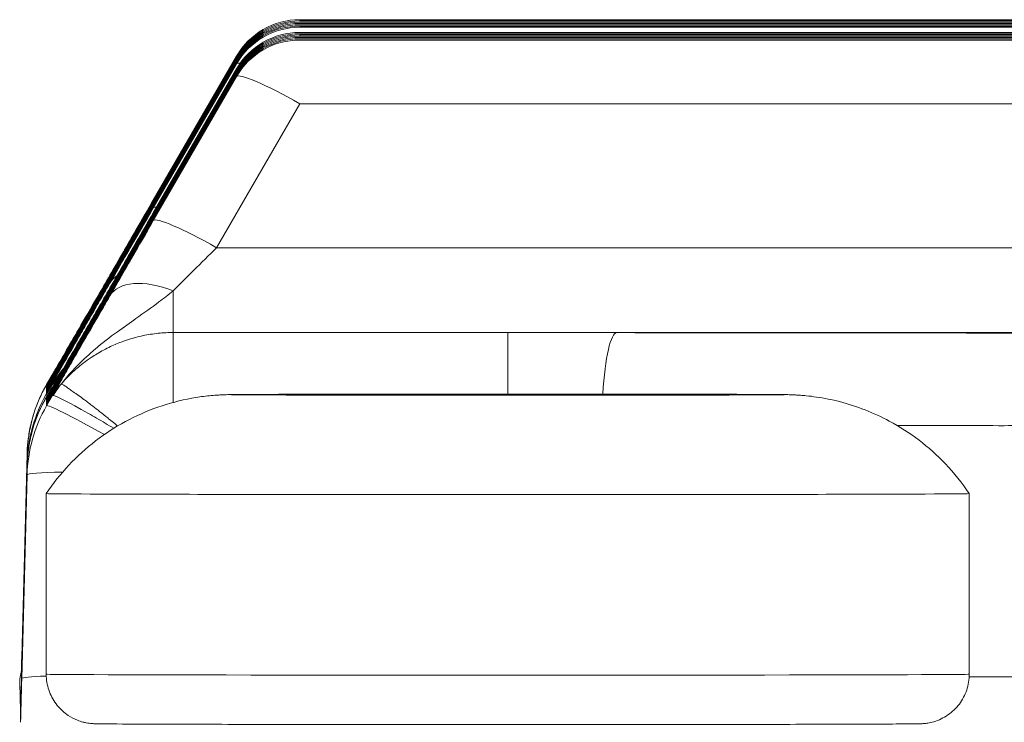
# Model space of a CAD drawing. Header units: inches. Extents: x 1 to 669, y 0 to 417.
# Tile 80 of 256: x 81.878 to 82.255, y 290.013 to 290.283. Entities that reach past the tile are written whole.
import ezdxf

# ---------------------------------------------------------------- set-up
doc = ezdxf.new("R2010")
doc.units = ezdxf.units.IN
doc.header["$LTSCALE"] = 12
doc.header["$MEASUREMENT"] = 0
doc.layers.get('0').update_dxf_attribs({"linetype": 'CONTINUOUS'})
doc.layers.add('X', color=1, linetype='CONTINUOUS')

# ---------------------------------------------------------------- blocks, each defined once
blk = doc.blocks.new('GASTRAIN')
at = {"layer": 'X', "lineweight": 0}
for p, q in [((-41.28418, 308.13956), (-41.28418, 308.13907)), ((-41.28418, 308.13956), (-37.76124, 308.13956)), ((-41.28418, 308.13907), (-37.76124, 308.13907)), ((-41.28418, 308.13858), (-37.76124, 308.13858)), ((-41.28418, 308.13809), (-37.76124, 308.13809)), ((-41.28418, 308.1376), (-37.76124, 308.1376)), ((-41.28418, 308.13711), (-37.76124, 308.13711)), ((-41.28418, 308.13663), (-37.76124, 308.13663)), ((-41.28418, 308.13467), (-37.76124, 308.13467)), ((-41.28418, 308.13418), (-37.76124, 308.13418)), ((-41.28418, 308.13369), (-41.28418, 308.13321)), ((-41.28418, 308.13369), (-37.74506, 308.13369)), ((-41.28418, 308.13321), (-37.76124, 308.13321)), ((-41.28418, 308.13272), (-37.76124, 308.13272)), ((-41.28418, 308.13223), (-37.76124, 308.13223)), ((-41.28418, 308.13174), (-37.76124, 308.13174)), ((-41.30846, 308.12554), (-41.34036, 308.07028)), ((-41.34036, 308.07031), (-41.30846, 308.12554)), ((-41.30846, 308.12505), (-41.34036, 308.06979)), ((-41.34036, 308.06982), (-41.30846, 308.12505)), ((-41.30846, 308.12457), (-41.34036, 308.0693)), ((-41.34036, 308.06933), (-41.30846, 308.12457)), ((-41.30846, 308.12408), (-41.34036, 308.06881)), ((-41.34036, 308.06884), (-41.30846, 308.12408)), ((-41.30846, 308.12359), (-41.34036, 308.06832)), ((-41.34036, 308.06835), (-41.30846, 308.12359)), ((-41.30846, 308.1231), (-41.34036, 308.06784)), ((-41.34036, 308.06787), (-41.30846, 308.1231)), ((-41.34035, 308.07031), (-41.30846, 308.12555)), ((-41.34035, 308.06982), (-41.30846, 308.12506)), ((-41.34035, 308.06933), (-41.30846, 308.12457)), ((-41.34035, 308.06885), (-41.30846, 308.12408)), ((-41.34035, 308.06836), (-41.30846, 308.12359)), ((-41.34035, 308.06787), (-41.30846, 308.1231)), ((-41.30846, 308.12261), (-41.34036, 308.06735)), ((-41.34036, 308.06738), (-41.30846, 308.12261)), ((-41.30846, 308.12066), (-41.34036, 308.06539)), ((-41.34036, 308.06542), (-41.30846, 308.12066)), ((-41.30846, 308.12017), (-41.34036, 308.0649)), ((-41.34036, 308.06493), (-41.30846, 308.12017)), ((-41.30846, 308.11968), (-41.34036, 308.06442)), ((-41.34036, 308.06445), (-41.30846, 308.11968)), ((-41.34035, 308.06738), (-41.30846, 308.12261)), ((-41.34035, 308.06543), (-41.30846, 308.12066)), ((-41.34035, 308.06494), (-41.30846, 308.12017)), ((-41.34035, 308.06445), (-41.30846, 308.11968)), ((-41.30846, 308.11919), (-41.34036, 308.06393)), ((-41.34036, 308.06396), (-41.30846, 308.11919)), ((-41.30846, 308.1187), (-41.34036, 308.06344)), ((-41.34036, 308.06347), (-41.30846, 308.1187)), ((-41.30846, 308.11821), (-41.34036, 308.06295)), ((-41.34036, 308.06298), (-41.30846, 308.11821)), ((-41.34036, 308.06249), (-41.30846, 308.11773)), ((-41.30846, 308.11773), (-41.34036, 308.06246)), ((-41.34035, 308.06396), (-41.30846, 308.11919)), ((-41.34035, 308.06347), (-41.30846, 308.11871)), ((-41.34035, 308.06298), (-41.30846, 308.11822)), ((-41.34035, 308.06249), (-41.30846, 308.11773)), ((-41.31608, 308.05205), (-41.28418, 308.10731)), ((-40.91058, 308.10731), (-41.28418, 308.10731)), ((-40.9425, 308.05205), (-41.31608, 308.05205)), ((-41.33273, 308.01952), (-41.33273, 308.03556)), ((-41.33274, 307.99271), (-41.33274, 308.01952)), ((-41.33273, 308.01952), (-41.2044, 308.01952)), ((-41.2044, 307.99591), (-41.2044, 308.01951)), ((-41.16252, 308.01948), (-40.97919, 308.01948)), ((-41.37885, 308.00376), (-41.38128, 307.99956)), ((-41.37886, 308.00374), (-41.38128, 307.99956)), ((-41.38128, 307.99925), (-41.38128, 307.99956)), ((-41.38128, 307.99876), (-41.38128, 307.99909)), ((-41.38128, 307.99828), (-41.38128, 307.9986)), ((-41.38128, 307.99779), (-41.38128, 307.99812)), ((-41.38128, 307.9973), (-41.38128, 307.99763)), ((-41.38128, 307.99681), (-41.38128, 307.99714)), ((-41.38128, 307.99632), (-41.38128, 307.99665)), ((-41.37889, 307.99559), (-41.38128, 307.99145)), ((-41.38128, 307.99437), (-41.38128, 307.99469)), ((-41.27084, 307.99558), (-41.27084, 307.99569)), ((-41.26894, 307.9958), (-41.26894, 307.99557)), ((-41.21934, 307.99586), (-41.21934, 307.99551)), ((-41.18946, 307.99586), (-41.18946, 307.99551)), ((-41.13986, 307.99557), (-41.13986, 307.9958)), ((-41.13795, 307.99558), (-41.13795, 307.99569)), ((-41.38128, 307.99388), (-41.38128, 307.99421)), ((-41.38128, 307.99339), (-41.38128, 307.99372)), ((-41.38128, 307.9929), (-41.38128, 307.99323)), ((-41.38128, 307.99241), (-41.38128, 307.99274)), ((-41.38128, 307.99192), (-41.38128, 307.99225)), ((-41.38128, 307.99145), (-41.38128, 307.99176)), ((-41.39081, 307.89485), (-41.38877, 307.973)), ((-41.38877, 307.973), (-41.39081, 307.89485)), ((-41.38877, 307.96951), (-41.39078, 307.8928)), ((-41.39078, 307.8917), (-41.38877, 307.96839)), ((-41.38877, 307.96839), (-41.38907, 307.95693)), ((-41.38877, 307.96489), (-41.38877, 307.96839)), ((-41.38877, 307.96489), (-41.39081, 307.88672)), ((-41.38143, 307.95772), (-41.38143, 307.88843)), ((-41.02737, 307.95772), (-41.02737, 307.88843)), ((-41.39125, 307.87359), (-41.39125, 307.87387)), ((-41.39125, 307.86998), (-41.39125, 307.87342))]:
    blk.add_line(p, q, dxfattribs=at)
for centre in [(-41.28418, 308.11153), (-41.28418, 308.11104), (-41.28418, 308.11055), (-41.28418, 308.11006), (-41.28418, 308.10958), (-41.28418, 308.10909), (-41.28418, 308.1086), (-41.28418, 308.10664), (-41.28418, 308.10615), (-41.28418, 308.10567), (-41.28418, 308.10518), (-41.28418, 308.10469), (-41.28418, 308.1042), (-41.28418, 308.10371)]:
    blk.add_arc(centre, 0.02803, 90, 149.9931, dxfattribs=at)
for centre, major_axis, ratio, start_param, end_param in [((-41.28418, 308.11153), (-0.02427, 0.01401), 0.11148, -0.135529, -0.001053), ((-41.28418, 308.11104), (-0.02427, 0.01401), 0.11148, -0.135529, -0.001053), ((-41.28418, 308.11055), (-0.02427, 0.01401), 0.11148, -0.135529, -0.001053), ((-41.28418, 308.11006), (-0.02427, 0.01401), 0.11148, -0.135529, -0.001053), ((-41.28418, 308.10958), (-0.02427, 0.01401), 0.11148, -0.135529, -0.001053), ((-41.28418, 308.10909), (-0.02427, 0.01401), 0.11148, -0.135529, -0.001053), ((-41.28418, 308.1086), (-0.02427, 0.01401), 0.11148, -0.280313, -0.001053), ((-41.28418, 308.10664), (-0.02427, 0.01401), 0.11148, -0.135529, -0.001053), ((-41.28418, 308.10615), (-0.02427, 0.01401), 0.11148, -0.135529, -0.001053), ((-41.28418, 308.10567), (-0.02427, 0.01401), 0.11148, -0.135529, -0.001053), ((-41.28418, 308.10518), (-0.02427, 0.01401), 0.11148, -0.135529, -0.001053), ((-41.28418, 308.10371), (-0.02427, 0.01401), 0.11148, -1.506539, -0.001053), ((-41.28418, 308.10469), (-0.02427, 0.01401), 0.11148, -0.135529, -0.001053), ((-41.28418, 308.1042), (-0.02427, 0.01401), 0.11148, -0.135529, -0.001053), ((-41.31608, 308.0504), (-0.02427, 0.01401), 0.11148, -0.12799, -0.001053), ((-41.33273, 308.02741), (-0.02428, 0.014), 0.514783, -0.121411, -0.001039), ((-41.33273, 308.01959), (-0.02428, 0.014), 0.514785, -1.282249, -0.001106), ((-41.16252, 307.98211), (0.00001, 0.03737), 0.156547, 0.002119, 1.192937), ((-41.2044, 308.01892), (-0.26752, 0), 0.002092, -2.545166, -1.72799), ((-41.33273, 307.97154), (-0.05603, 0.00152), 0.999813, -0.496416, 0.001044), ((-41.2044, 307.99569), (-0.08448, 0), 0.002092, -0.701404, -0.345793), ((-41.2044, 307.99569), (-0.08448, 0), 0.002092, 0.345793, 0.701404), ((-41.2044, 307.99569), (-0.08448, 0), 0.002092, -1.748602, -1.392991), ((-41.2044, 307.99569), (0.08448, 0), 0.002092, -1.748602, -1.392991), ((-41.2044, 307.99569), (0.08448, 0), 0.002092, 0.345793, 0.701404), ((-41.2044, 307.99569), (0.08448, 0), 0.002092, -0.701404, -0.345793), ((-41.33273, 307.96343), (-0.05606, -0.00002), 0.999882, -0.523968, -0.026488), ((-41.2044, 307.98351), (-0.2302, 0), 0.002092, -2.545166, -2.276711), ((-41.35141, 307.97202), (-0.03736, 0.00098), 0.000001, 0.000001, 0.000086), ((-41.35141, 307.96853), (-0.03736, 0.00098), 0.05023, -0.047574, -0.000055), ((-41.35346, 307.88574), (-0.03736, 0.00098), 0.05023, -0.723861, -0.000055), ((-41.2044, 307.88715), (0.22515, 0), 0.002092, 0, 0.666244)]:
    blk.add_ellipse(centre, major_axis=major_axis, ratio=ratio, start_param=start_param, end_param=end_param, dxfattribs=at)
at = {"layer": 'X', "lineweight": 0, "extrusion": (0, 0, -1)}
for centre, major_axis, ratio, start_param, end_param in [((-41.28418, 308.11153), (-0.02427, 0.01401), 0.00003, 0, 0.001053), ((-41.28418, 308.11104), (-0.02427, 0.01401), 0.00003, 0, 0.001053), ((-41.28418, 308.11055), (-0.02427, 0.01401), 0.00003, 0, 0.001053), ((-41.28418, 308.11006), (-0.02427, 0.01401), 0.00003, 0, 0.001053), ((-41.28418, 308.10958), (-0.02427, 0.01401), 0.00003, 0, 0.001053), ((-41.28418, 308.10909), (-0.02427, 0.01401), 0.00003, 0, 0.001053), ((-41.28418, 308.1086), (-0.02427, 0.01401), 0.00003, 0, 0.001053), ((-41.28418, 308.10664), (-0.02427, 0.01401), 0.00003, 0, 0.001053), ((-41.28418, 308.10615), (-0.02427, 0.01401), 0.00003, 0, 0.001053), ((-41.28418, 308.10567), (-0.02427, 0.01401), 0.00003, 0, 0.001053), ((-41.28418, 308.10518), (-0.02427, 0.01401), 0.00003, 0, 0.001053), ((-41.28418, 308.10469), (-0.02427, 0.01401), 0.00003, 0, 0.001053), ((-41.28418, 308.1042), (-0.02427, 0.01401), 0.00003, 0, 0.001053), ((-41.28418, 308.10371), (-0.02427, 0.01401), 0.00003, 0, 0.001053), ((-41.31457, 308.11468), (-0.0654, -0.1132), 0.000966, 0.866385, 1.167162), ((-41.31608, 308.05626), (-0.02427, 0.01401), 0.11148, 0.001053, 0.12799), ((-41.31608, 308.05578), (-0.02427, 0.01401), 0.11148, 0.001053, 0.12799), ((-41.31608, 308.05529), (-0.02427, 0.01401), 0.11148, 0.001053, 0.12799), ((-41.31608, 308.0548), (-0.02427, 0.01401), 0.11148, 0.001053, 0.12799), ((-41.31608, 308.05431), (-0.02427, 0.01401), 0.11148, 0.001053, 0.12799), ((-41.31608, 308.05382), (-0.02427, 0.01401), 0.11148, 0.001053, 0.12799), ((-41.31608, 308.05333), (-0.02427, 0.01401), 0.11148, 0.001053, 0.26282), ((-41.31608, 308.05138), (-0.02427, 0.01401), 0.11148, 0.001053, 0.12799), ((-41.31608, 308.05089), (-0.02427, 0.01401), 0.11148, 0.001053, 0.12799), ((-41.31608, 308.04991), (-0.02427, 0.01401), 0.11148, 0.001053, 0.12799), ((-41.31608, 308.04845), (-0.02427, 0.01401), 0.11148, 0.001053, 1.506542), ((-41.31608, 308.04942), (-0.02427, 0.01401), 0.11148, 0.001053, 0.12799), ((-41.31608, 308.04894), (-0.02427, 0.01401), 0.11148, 0.001053, 0.12799), ((-41.33273, 308.02692), (-0.02428, 0.014), 0.514766, 0.001323, 0.121984), ((-41.33273, 308.02643), (-0.02428, 0.014), 0.514766, 0.001323, 0.121984), ((-41.33273, 308.02594), (-0.02428, 0.014), 0.514766, 0.001323, 0.121984), ((-41.33273, 308.02448), (-0.02428, 0.014), 0.514766, 0.001323, 0.260404), ((-41.33273, 308.02545), (-0.02428, 0.014), 0.514766, 0.001323, 0.121984), ((-41.33273, 308.02496), (-0.02428, 0.014), 0.514766, 0.001323, 0.121984), ((-41.33273, 308.02252), (-0.02428, 0.014), 0.514766, 0.001323, 0.121984), ((-41.33273, 308.02203), (-0.02428, 0.014), 0.514766, 0.001323, 0.121984), ((-41.33273, 308.02154), (-0.02428, 0.014), 0.514765, 0.001323, 0.121984), ((-41.33273, 308.02106), (-0.02428, 0.014), 0.514766, 0.001323, 0.121984), ((-41.33273, 308.02057), (-0.02428, 0.014), 0.514766, 0.001323, 0.121984), ((-41.33273, 308.02008), (-0.02428, 0.014), 0.514766, 0.001323, 0.122325), ((-41.30881, 307.99569), (0.03797, 0), 0.002092, -0.854356, 0.854356), ((-41.25661, 307.99588), (0.03797, 0), 0.002092, 0.192842, 1.901553), ((-41.25661, 307.9955), (0.03797, 0), 0.002092, -1.901553, -0.192842), ((-41.15219, 307.99588), (-0.03797, 0), 0.002092, -1.901553, -0.192842), ((-41.15219, 307.9955), (-0.03797, 0), 0.002092, 0.192842, 1.901553), ((-41.09998, 307.99569), (-0.03797, 0), 0.002092, -0.854356, 0.854356), ((-41.34891, 307.97277), (-0.03236, 0.01868), 0.04353, 0.001047, 1.224902), ((-41.35141, 307.96391), (-0.03736, 0.00098), 0.05023, 0.000053, 0.880987), ((-41.2044, 307.95772), (-0.17703, 0), 0.002092, -1.570796, 0.001398), ((-41.2044, 307.95772), (0.17703, 0), 0.002092, -0.001398, 1.570796), ((-41.2044, 307.88843), (0.17703, 0), 0.002092, 0, 3.141593)]:
    blk.add_ellipse(centre, major_axis=major_axis, ratio=ratio, start_param=start_param, end_param=end_param, dxfattribs=at)
blk.add_ellipse((-41.2044, 307.99569), major_axis=(0.106, 0), ratio=0.002092, dxfattribs=at)
at = {"layer": 'X', "lineweight": 0}
for points in [[(-41.34036, 308.07031), (-41.34239, 308.06678), (-41.34634, 308.05995), (-41.35192, 308.0503), (-41.35535, 308.04436), (-41.357, 308.0415)], [(-41.34036, 308.06982), (-41.34239, 308.06629), (-41.34634, 308.05946), (-41.35192, 308.04981), (-41.35535, 308.04387), (-41.357, 308.04101)], [(-41.34036, 308.06979), (-41.34242, 308.06622), (-41.3464, 308.05932), (-41.35197, 308.04967), (-41.35537, 308.04376), (-41.357, 308.04093)], [(-41.34036, 308.06933), (-41.34239, 308.06581), (-41.34634, 308.05897), (-41.35192, 308.04932), (-41.35535, 308.04338), (-41.357, 308.04052)], [(-41.34036, 308.0693), (-41.34242, 308.06573), (-41.3464, 308.05884), (-41.35197, 308.04918), (-41.35537, 308.04327), (-41.357, 308.04045)], [(-41.34036, 308.06884), (-41.34239, 308.06532), (-41.34634, 308.05848), (-41.35192, 308.04883), (-41.35535, 308.04289), (-41.357, 308.04003)], [(-41.34036, 308.06881), (-41.34242, 308.06524), (-41.3464, 308.05835), (-41.35197, 308.04869), (-41.35537, 308.04278), (-41.357, 308.03996)], [(-41.34036, 308.06835), (-41.34239, 308.06483), (-41.34634, 308.05799), (-41.35192, 308.04834), (-41.35535, 308.0424), (-41.357, 308.03955)], [(-41.34036, 308.06832), (-41.34242, 308.06476), (-41.3464, 308.05786), (-41.35197, 308.0482), (-41.35537, 308.04229), (-41.357, 308.03947)], [(-41.34036, 308.06787), (-41.34239, 308.06434), (-41.34634, 308.0575), (-41.35192, 308.04786), (-41.35535, 308.04191), (-41.357, 308.03906)], [(-41.34036, 308.06784), (-41.34242, 308.06427), (-41.3464, 308.05737), (-41.35197, 308.04771), (-41.35537, 308.04181), (-41.357, 308.03898)], [(-41.34036, 308.06738), (-41.34239, 308.06385), (-41.34634, 308.05701), (-41.35192, 308.04737), (-41.35535, 308.04142), (-41.357, 308.03857)], [(-41.34036, 308.06735), (-41.34242, 308.06378), (-41.3464, 308.05688), (-41.35197, 308.04722), (-41.35537, 308.04132), (-41.357, 308.03849)], [(-41.34036, 308.06542), (-41.34239, 308.0619), (-41.34634, 308.05506), (-41.35192, 308.04541), (-41.35535, 308.03947), (-41.357, 308.03661)], [(-41.34036, 308.06539), (-41.34242, 308.06182), (-41.3464, 308.05493), (-41.35197, 308.04527), (-41.35537, 308.03936), (-41.357, 308.03654)], [(-41.34036, 308.06493), (-41.34239, 308.06141), (-41.34634, 308.05457), (-41.35192, 308.04492), (-41.35535, 308.03898), (-41.357, 308.03613)], [(-41.34036, 308.0649), (-41.34242, 308.06133), (-41.3464, 308.05444), (-41.35197, 308.04478), (-41.35537, 308.03887), (-41.357, 308.03605)], [(-41.34036, 308.06445), (-41.34239, 308.06092), (-41.34634, 308.05408), (-41.35192, 308.04444), (-41.35535, 308.03849), (-41.357, 308.03564)], [(-41.34036, 308.06442), (-41.34242, 308.06085), (-41.3464, 308.05395), (-41.35197, 308.04429), (-41.35537, 308.03839), (-41.357, 308.03556)], [(-41.34036, 308.06396), (-41.34239, 308.06043), (-41.34634, 308.05359), (-41.35192, 308.04395), (-41.35535, 308.038), (-41.357, 308.03515)], [(-41.34036, 308.06393), (-41.34242, 308.06036), (-41.3464, 308.05346), (-41.35197, 308.0438), (-41.35537, 308.0379), (-41.357, 308.03507)], [(-41.34036, 308.06347), (-41.34239, 308.05994), (-41.34634, 308.0531), (-41.35192, 308.04346), (-41.35535, 308.03752), (-41.357, 308.03466)], [(-41.34036, 308.06344), (-41.34242, 308.05987), (-41.3464, 308.05297), (-41.35197, 308.04331), (-41.35537, 308.03741), (-41.357, 308.03458)], [(-41.34036, 308.06298), (-41.34239, 308.05945), (-41.34634, 308.05262), (-41.35192, 308.04297), (-41.35535, 308.03703), (-41.357, 308.03417)], [(-41.34036, 308.06295), (-41.34242, 308.05938), (-41.3464, 308.05248), (-41.35197, 308.04283), (-41.35537, 308.03692), (-41.357, 308.03409)], [(-41.357, 308.03368), (-41.35537, 308.0365), (-41.35196, 308.0424), (-41.34639, 308.05204), (-41.34241, 308.05893), (-41.34036, 308.06249)], [(-41.34036, 308.06246), (-41.34242, 308.05889), (-41.3464, 308.052), (-41.35197, 308.04234), (-41.35537, 308.03643), (-41.357, 308.0336)], [(-41.33273, 308.03556), (-41.32785, 308.0404), (-41.32199, 308.0462), (-41.31608, 308.05205)], [(-41.2044, 308.01951), (-41.19996, 308.01951), (-41.19108, 308.01951), (-41.17771, 308.01949), (-41.16877, 308.01948), (-41.1643, 308.01948)], [(-41.1643, 308.01948), (-41.1641, 308.01948), (-41.16371, 308.01948), (-41.16311, 308.01948), (-41.16272, 308.01948), (-41.16252, 308.01948)], [(-41.38128, 307.99632), (-41.37939, 307.99959), (-41.3773, 308.00263), (-41.37502, 308.00549)], [(-41.38128, 307.99632), (-41.3797, 307.99906), (-41.37784, 308.00173), (-41.37573, 308.00426)], [(-41.3794, 308.00233), (-41.38005, 308.00131), (-41.38068, 308.00029), (-41.38128, 307.99925)], [(-41.38128, 307.99925), (-41.38076, 308.00015), (-41.38021, 308.00104), (-41.37963, 308.00193)], [(-41.38128, 307.99876), (-41.38068, 307.99981), (-41.38005, 308.00083), (-41.37941, 308.00182)], [(-41.38128, 307.99876), (-41.38076, 307.99966), (-41.38021, 308.00056), (-41.37963, 308.00144)], [(-41.38128, 307.99828), (-41.38068, 307.99932), (-41.38005, 308.00034), (-41.37941, 308.00134)], [(-41.38128, 307.99828), (-41.38076, 307.99918), (-41.38021, 308.00007), (-41.37963, 308.00095)], [(-41.38128, 307.99779), (-41.38068, 307.99883), (-41.38005, 307.99985), (-41.37941, 308.00085)], [(-41.38128, 307.99779), (-41.38076, 307.99869), (-41.38021, 307.99958), (-41.37963, 308.00046)], [(-41.38128, 307.9973), (-41.38068, 307.99834), (-41.38005, 307.99936), (-41.37941, 308.00036)], [(-41.38128, 307.9973), (-41.38076, 307.9982), (-41.38021, 307.99909), (-41.37963, 307.99997)], [(-41.38128, 307.99681), (-41.38068, 307.99785), (-41.38005, 307.99887), (-41.37941, 307.99987)], [(-41.38128, 307.99681), (-41.38076, 307.99771), (-41.38021, 307.9986), (-41.37963, 307.99948)], [(-41.37887, 307.99564), (-41.37852, 307.99623), (-41.37784, 307.99731), (-41.37651, 307.99902), (-41.37599, 307.99944), (-41.37562, 307.99982)], [(-41.37874, 307.99541), (-41.37786, 307.99692), (-41.37676, 307.99849), (-41.37562, 307.99982)], [(-41.38128, 307.99437), (-41.38068, 307.99541), (-41.38005, 307.99643), (-41.37941, 307.99743)], [(-41.38128, 307.99437), (-41.38076, 307.99527), (-41.38021, 307.99616), (-41.37963, 307.99704)], [(-41.38128, 307.99388), (-41.38068, 307.99492), (-41.38005, 307.99594), (-41.37941, 307.99694)], [(-41.38128, 307.99388), (-41.38076, 307.99478), (-41.38021, 307.99567), (-41.37963, 307.99655)], [(-41.38128, 307.99339), (-41.38068, 307.99443), (-41.38005, 307.99545), (-41.37941, 307.99645)], [(-41.38128, 307.99339), (-41.38076, 307.99429), (-41.38021, 307.99518), (-41.37963, 307.99606)], [(-41.38128, 307.9929), (-41.38068, 307.99394), (-41.38005, 307.99496), (-41.37941, 307.99596)], [(-41.38128, 307.9929), (-41.38076, 307.9938), (-41.38021, 307.99469), (-41.37963, 307.99557)], [(-41.38128, 307.99241), (-41.38068, 307.99346), (-41.38005, 307.99447), (-41.37941, 307.99547)], [(-41.38128, 307.99241), (-41.38076, 307.99331), (-41.38021, 307.9942), (-41.37963, 307.99509)], [(-41.38128, 307.99192), (-41.38068, 307.99297), (-41.38005, 307.99399), (-41.37941, 307.99498)], [(-41.37887, 307.99564), (-41.3789, 307.99558), (-41.37893, 307.99548), (-41.37873, 307.99568), (-41.37873, 307.99552), (-41.37874, 307.99541)], [(-41.38128, 307.99192), (-41.38076, 307.99282), (-41.38021, 307.99371), (-41.37963, 307.9946)], [(-41.39081, 307.89485), (-41.39086, 307.8931), (-41.39091, 307.89135), (-41.39095, 307.88958)], [(-41.3916, 307.88669), (-41.3911, 307.88831), (-41.39082, 307.89001), (-41.39078, 307.89171)], [(-41.39081, 307.88672), (-41.39086, 307.88488), (-41.39096, 307.88118), (-41.39111, 307.87558), (-41.3912, 307.87186), (-41.39125, 307.86999)], [(-41.39125, 307.87359), (-41.39125, 307.87359), (-41.39125, 307.87359), (-41.39125, 307.87359)]]:
    blk.add_open_spline(points, degree=3, dxfattribs=at)
for points, knots in [([(-41.35222, 308.04978), (-41.34998, 308.05365), (-41.34765, 308.05767), (-41.34367, 308.06457), (-41.34202, 308.06743), (-41.34036, 308.07031)], [0.0107013, 0.0107013, 0.0107013, 0.0107013, 0.02522911, 0.02522911, 0.03526168, 0.03526168, 0.03526168, 0.03526168]), ([(-41.35222, 308.04929), (-41.34998, 308.05316), (-41.34765, 308.05718), (-41.34367, 308.06408), (-41.34202, 308.06694), (-41.34036, 308.06982)], [0.0107013, 0.0107013, 0.0107013, 0.0107013, 0.02522911, 0.02522911, 0.03526168, 0.03526168, 0.03526168, 0.03526168]), ([(-41.35222, 308.0488), (-41.34998, 308.05267), (-41.34765, 308.05669), (-41.34367, 308.06359), (-41.34202, 308.06646), (-41.34036, 308.06933)], [0.0107013, 0.0107013, 0.0107013, 0.0107013, 0.02522911, 0.02522911, 0.03526168, 0.03526168, 0.03526168, 0.03526168]), ([(-41.35222, 308.04831), (-41.34998, 308.05218), (-41.34765, 308.05621), (-41.34367, 308.0631), (-41.34202, 308.06597), (-41.34036, 308.06884)], [0.0107013, 0.0107013, 0.0107013, 0.0107013, 0.02522911, 0.02522911, 0.03526168, 0.03526168, 0.03526168, 0.03526168]), ([(-41.35222, 308.04782), (-41.34998, 308.05169), (-41.34765, 308.05572), (-41.34367, 308.06262), (-41.34202, 308.06548), (-41.34036, 308.06835)], [0.0107013, 0.0107013, 0.0107013, 0.0107013, 0.02522911, 0.02522911, 0.03526168, 0.03526168, 0.03526168, 0.03526168]), ([(-41.35222, 308.04733), (-41.34998, 308.0512), (-41.34765, 308.05523), (-41.34367, 308.06213), (-41.34202, 308.06499), (-41.34036, 308.06787)], [0.0107013, 0.0107013, 0.0107013, 0.0107013, 0.02522911, 0.02522911, 0.03526168, 0.03526168, 0.03526168, 0.03526168]), ([(-41.35222, 308.04684), (-41.34998, 308.05071), (-41.34765, 308.05474), (-41.34367, 308.06164), (-41.34202, 308.0645), (-41.34036, 308.06738)], [0.0107013, 0.0107013, 0.0107013, 0.0107013, 0.02522911, 0.02522911, 0.03526168, 0.03526168, 0.03526168, 0.03526168]), ([(-41.35222, 308.04489), (-41.34998, 308.04876), (-41.34765, 308.05278), (-41.34367, 308.05968), (-41.34202, 308.06255), (-41.34036, 308.06542)], [0.0107013, 0.0107013, 0.0107013, 0.0107013, 0.02522911, 0.02522911, 0.03526168, 0.03526168, 0.03526168, 0.03526168]), ([(-41.35222, 308.0444), (-41.34998, 308.04827), (-41.34765, 308.0523), (-41.34367, 308.05919), (-41.34202, 308.06206), (-41.34036, 308.06493)], [0.0107013, 0.0107013, 0.0107013, 0.0107013, 0.02522911, 0.02522911, 0.03526168, 0.03526168, 0.03526168, 0.03526168]), ([(-41.35222, 308.04391), (-41.34998, 308.04778), (-41.34765, 308.05181), (-41.34367, 308.05871), (-41.34202, 308.06157), (-41.34036, 308.06445)], [0.0107013, 0.0107013, 0.0107013, 0.0107013, 0.02522911, 0.02522911, 0.03526168, 0.03526168, 0.03526168, 0.03526168]), ([(-41.35222, 308.04342), (-41.34998, 308.04729), (-41.34765, 308.05132), (-41.34367, 308.05822), (-41.34202, 308.06108), (-41.34036, 308.06396)], [0.0107013, 0.0107013, 0.0107013, 0.0107013, 0.02522911, 0.02522911, 0.03526168, 0.03526168, 0.03526168, 0.03526168]), ([(-41.35222, 308.04293), (-41.34998, 308.0468), (-41.34765, 308.05083), (-41.34367, 308.05773), (-41.34202, 308.06059), (-41.34036, 308.06347)], [0.0107013, 0.0107013, 0.0107013, 0.0107013, 0.02522911, 0.02522911, 0.03526168, 0.03526168, 0.03526168, 0.03526168]), ([(-41.35222, 308.04245), (-41.34998, 308.04632), (-41.34765, 308.05034), (-41.34367, 308.05724), (-41.34202, 308.0601), (-41.34036, 308.06298)], [0.0107013, 0.0107013, 0.0107013, 0.0107013, 0.02522911, 0.02522911, 0.03526168, 0.03526168, 0.03526168, 0.03526168]), ([(-41.357, 308.04142), (-41.3585, 308.03882), (-41.35995, 308.03631), (-41.36269, 308.03155), (-41.36399, 308.02931), (-41.3665, 308.02494), (-41.36772, 308.02282), (-41.37081, 308.01745), (-41.37257, 308.01439), (-41.37559, 308.00914), (-41.37689, 308.00689), (-41.37921, 308.00285), (-41.38025, 308.00104), (-41.38128, 307.99925)], [0, 0, 0, 0, 0.134939, 0.134939, 0.26689, 0.26689, 0.403716, 0.403716, 0.63045, 0.63045, 0.826695, 0.826695, 1, 1, 1, 1]), ([(-41.38128, 307.99909), (-41.38025, 308.00087), (-41.37921, 308.00266), (-41.37688, 308.00667), (-41.37559, 308.00889), (-41.37259, 308.01408), (-41.37085, 308.01709), (-41.36776, 308.02242), (-41.36652, 308.02456), (-41.36404, 308.02885), (-41.36279, 308.031), (-41.36006, 308.03572), (-41.35856, 308.03832), (-41.357, 308.04101)], [0, 0, 0, 0, 0.173441, 0.173441, 0.369435, 0.369435, 0.594296, 0.594296, 0.733106, 0.733106, 0.859842, 0.859842, 1, 1, 1, 1]), ([(-41.357, 308.04093), (-41.3585, 308.03834), (-41.35995, 308.03582), (-41.36269, 308.03106), (-41.36399, 308.02882), (-41.3665, 308.02446), (-41.36772, 308.02233), (-41.37081, 308.01696), (-41.37257, 308.0139), (-41.37559, 308.00866), (-41.37689, 308.00641), (-41.37921, 308.00237), (-41.38025, 308.00055), (-41.38128, 307.99876)], [0, 0, 0, 0, 0.134939, 0.134939, 0.26689, 0.26689, 0.403716, 0.403716, 0.630452, 0.630452, 0.826698, 0.826698, 1, 1, 1, 1]), ([(-41.38128, 307.9986), (-41.38025, 308.00038), (-41.37921, 308.00217), (-41.37688, 308.00618), (-41.37559, 308.00841), (-41.37259, 308.01359), (-41.37085, 308.0166), (-41.36776, 308.02193), (-41.36652, 308.02408), (-41.36404, 308.02836), (-41.36279, 308.03051), (-41.36006, 308.03523), (-41.35856, 308.03783), (-41.357, 308.04052)], [0, 0, 0, 0, 0.173441, 0.173441, 0.369435, 0.369435, 0.594296, 0.594296, 0.733106, 0.733106, 0.859842, 0.859842, 1, 1, 1, 1]), ([(-41.357, 308.04045), (-41.3585, 308.03785), (-41.35995, 308.03533), (-41.36269, 308.03058), (-41.36399, 308.02833), (-41.3665, 308.02397), (-41.36772, 308.02184), (-41.37081, 308.01647), (-41.37257, 308.01341), (-41.37559, 308.00817), (-41.37689, 308.00592), (-41.37921, 308.00188), (-41.38025, 308.00007), (-41.38128, 307.99828)], [0, 0, 0, 0, 0.1349394, 0.1349394, 0.2668897, 0.2668897, 0.4037162, 0.4037162, 0.6304518, 0.6304518, 0.8266976, 0.8266976, 1, 1, 1, 1]), ([(-41.38128, 307.99812), (-41.38025, 307.99989), (-41.37921, 308.00169), (-41.37688, 308.00569), (-41.37559, 308.00792), (-41.37259, 308.0131), (-41.37085, 308.01611), (-41.36776, 308.02144), (-41.36652, 308.02359), (-41.36404, 308.02788), (-41.36279, 308.03002), (-41.36006, 308.03474), (-41.35856, 308.03734), (-41.357, 308.04003)], [0, 0, 0, 0, 0.173441, 0.173441, 0.369435, 0.369435, 0.594296, 0.594296, 0.733106, 0.733106, 0.859842, 0.859842, 1, 1, 1, 1]), ([(-41.37886, 308.00374), (-41.37862, 308.00417), (-41.37837, 308.0046), (-41.37689, 308.00715), (-41.3756, 308.00938), (-41.3726, 308.01455), (-41.37086, 308.01755), (-41.3667, 308.02474), (-41.36421, 308.02904), (-41.36005, 308.03622), (-41.35855, 308.03882), (-41.357, 308.0415)], [0, 0, 0, 0, 0.046457, 0.046457, 0.27401, 0.27401, 0.533892, 0.533892, 0.838041, 0.838041, 1, 1, 1, 1]), ([(-41.357, 308.03996), (-41.3585, 308.03736), (-41.35995, 308.03484), (-41.36269, 308.03009), (-41.36399, 308.02784), (-41.3665, 308.02348), (-41.36772, 308.02135), (-41.37081, 308.01598), (-41.37257, 308.01292), (-41.37559, 308.00768), (-41.37689, 308.00543), (-41.37921, 308.00139), (-41.38025, 307.99958), (-41.38128, 307.99779)], [0, 0, 0, 0, 0.1349394, 0.1349394, 0.2668897, 0.2668897, 0.4037162, 0.4037162, 0.6304518, 0.6304518, 0.8266976, 0.8266976, 1, 1, 1, 1]), ([(-41.38128, 307.99763), (-41.38025, 307.9994), (-41.37921, 308.0012), (-41.37688, 308.0052), (-41.37559, 308.00743), (-41.37259, 308.01261), (-41.37085, 308.01562), (-41.36776, 308.02095), (-41.36652, 308.0231), (-41.36404, 308.02739), (-41.36279, 308.02953), (-41.36006, 308.03425), (-41.35856, 308.03685), (-41.357, 308.03955)], [0, 0, 0, 0, 0.173441, 0.173441, 0.369435, 0.369435, 0.594296, 0.594296, 0.733106, 0.733106, 0.859842, 0.859842, 1, 1, 1, 1]), ([(-41.357, 308.03947), (-41.3585, 308.03687), (-41.35995, 308.03435), (-41.36269, 308.0296), (-41.36399, 308.02735), (-41.3665, 308.02299), (-41.36772, 308.02086), (-41.37081, 308.01549), (-41.37257, 308.01244), (-41.37559, 308.00719), (-41.37689, 308.00494), (-41.37921, 308.0009), (-41.38025, 307.99909), (-41.38128, 307.9973)], [0, 0, 0, 0, 0.134939, 0.134939, 0.26689, 0.26689, 0.403716, 0.403716, 0.630452, 0.630452, 0.826698, 0.826698, 1, 1, 1, 1]), ([(-41.38128, 307.99714), (-41.38025, 307.99891), (-41.37921, 308.00071), (-41.37688, 308.00471), (-41.37559, 308.00694), (-41.37259, 308.01212), (-41.37085, 308.01513), (-41.36776, 308.02046), (-41.36652, 308.02261), (-41.36404, 308.0269), (-41.36279, 308.02904), (-41.36006, 308.03377), (-41.35856, 308.03636), (-41.357, 308.03906)], [0, 0, 0, 0, 0.173441, 0.173441, 0.369435, 0.369435, 0.594296, 0.594296, 0.733106, 0.733106, 0.859842, 0.859842, 1, 1, 1, 1]), ([(-41.357, 308.03898), (-41.3585, 308.03638), (-41.35995, 308.03387), (-41.36269, 308.02911), (-41.36399, 308.02686), (-41.3665, 308.0225), (-41.36772, 308.02038), (-41.37081, 308.015), (-41.37257, 308.01195), (-41.37559, 308.0067), (-41.37689, 308.00445), (-41.37921, 308.00041), (-41.38025, 307.9986), (-41.38128, 307.99681)], [0, 0, 0, 0, 0.134939, 0.134939, 0.26689, 0.26689, 0.403716, 0.403716, 0.630452, 0.630452, 0.826698, 0.826698, 1, 1, 1, 1]), ([(-41.38128, 307.99665), (-41.38025, 307.99842), (-41.37921, 308.00022), (-41.37688, 308.00422), (-41.37559, 308.00645), (-41.37259, 308.01163), (-41.37085, 308.01464), (-41.36776, 308.01998), (-41.36652, 308.02212), (-41.36404, 308.02641), (-41.36279, 308.02855), (-41.36006, 308.03328), (-41.35856, 308.03588), (-41.357, 308.03857)], [0, 0, 0, 0, 0.173441, 0.173441, 0.369435, 0.369435, 0.594296, 0.594296, 0.733106, 0.733106, 0.859842, 0.859842, 1, 1, 1, 1]), ([(-41.357, 308.03849), (-41.3585, 308.03589), (-41.35995, 308.03338), (-41.36269, 308.02862), (-41.36399, 308.02637), (-41.3665, 308.02201), (-41.36772, 308.01989), (-41.37081, 308.01452), (-41.37257, 308.01146), (-41.37559, 308.00621), (-41.37689, 308.00396), (-41.37921, 307.99992), (-41.38025, 307.99811), (-41.38128, 307.99632)], [0, 0, 0, 0, 0.1349394, 0.1349394, 0.2668897, 0.2668897, 0.4037162, 0.4037162, 0.6304518, 0.6304518, 0.8266976, 0.8266976, 1, 1, 1, 1]), ([(-41.38128, 307.99469), (-41.38025, 307.99647), (-41.37921, 307.99827), (-41.37688, 308.00227), (-41.37559, 308.0045), (-41.37259, 308.00968), (-41.37085, 308.01269), (-41.36776, 308.01802), (-41.36652, 308.02017), (-41.36404, 308.02445), (-41.36279, 308.0266), (-41.36006, 308.03132), (-41.35856, 308.03392), (-41.357, 308.03661)], [0, 0, 0, 0, 0.173441, 0.173441, 0.369435, 0.369435, 0.594296, 0.594296, 0.733106, 0.733106, 0.859842, 0.859842, 1, 1, 1, 1]), ([(-41.357, 308.03654), (-41.3585, 308.03394), (-41.35995, 308.03142), (-41.36269, 308.02667), (-41.36399, 308.02442), (-41.3665, 308.02006), (-41.36772, 308.01793), (-41.37081, 308.01256), (-41.37257, 308.0095), (-41.37559, 308.00426), (-41.37689, 308.00201), (-41.37921, 307.99797), (-41.38025, 307.99616), (-41.38128, 307.99437)], [0, 0, 0, 0, 0.1349394, 0.1349394, 0.2668897, 0.2668897, 0.4037162, 0.4037162, 0.6304518, 0.6304518, 0.8266976, 0.8266976, 1, 1, 1, 1]), ([(-41.38128, 307.99421), (-41.38025, 307.99598), (-41.37921, 307.99778), (-41.37688, 308.00178), (-41.37559, 308.00401), (-41.37259, 308.00919), (-41.37085, 308.0122), (-41.36776, 308.01753), (-41.36652, 308.01968), (-41.36404, 308.02397), (-41.36279, 308.02611), (-41.36006, 308.03083), (-41.35856, 308.03343), (-41.357, 308.03612)], [0, 0, 0, 0, 0.173441, 0.173441, 0.369435, 0.369435, 0.594296, 0.594296, 0.733106, 0.733106, 0.859842, 0.859842, 1, 1, 1, 1]), ([(-41.357, 308.03605), (-41.3585, 308.03345), (-41.35995, 308.03093), (-41.36269, 308.02618), (-41.36399, 308.02393), (-41.3665, 308.01957), (-41.36772, 308.01744), (-41.37081, 308.01207), (-41.37257, 308.00901), (-41.37559, 308.00377), (-41.37689, 308.00152), (-41.37921, 307.99748), (-41.38025, 307.99567), (-41.38128, 307.99388)], [0, 0, 0, 0, 0.134939, 0.134939, 0.26689, 0.26689, 0.403716, 0.403716, 0.630452, 0.630452, 0.826698, 0.826698, 1, 1, 1, 1]), ([(-41.38128, 307.99372), (-41.38025, 307.99549), (-41.37921, 307.99729), (-41.37688, 308.00129), (-41.37559, 308.00352), (-41.37259, 308.0087), (-41.37085, 308.01171), (-41.36776, 308.01704), (-41.36652, 308.01919), (-41.36404, 308.02348), (-41.36279, 308.02562), (-41.36006, 308.03035), (-41.35856, 308.03294), (-41.357, 308.03564)], [0, 0, 0, 0, 0.173441, 0.173441, 0.369435, 0.369435, 0.594296, 0.594296, 0.733106, 0.733106, 0.859842, 0.859842, 1, 1, 1, 1]), ([(-41.357, 308.03556), (-41.3585, 308.03296), (-41.35995, 308.03045), (-41.36269, 308.02569), (-41.36399, 308.02344), (-41.3665, 308.01908), (-41.36772, 308.01695), (-41.37081, 308.01158), (-41.37257, 308.00853), (-41.37559, 308.00328), (-41.37689, 308.00103), (-41.37921, 307.99699), (-41.38025, 307.99518), (-41.38128, 307.99339)], [0, 0, 0, 0, 0.134939, 0.134939, 0.26689, 0.26689, 0.403716, 0.403716, 0.630452, 0.630452, 0.826698, 0.826698, 1, 1, 1, 1]), ([(-41.38128, 307.99323), (-41.38025, 307.995), (-41.37921, 307.9968), (-41.37688, 308.0008), (-41.37559, 308.00303), (-41.37259, 308.00821), (-41.37085, 308.01122), (-41.36776, 308.01656), (-41.36652, 308.0187), (-41.36404, 308.02299), (-41.36279, 308.02513), (-41.36006, 308.02986), (-41.35856, 308.03246), (-41.357, 308.03515)], [0, 0, 0, 0, 0.173441, 0.173441, 0.369435, 0.369435, 0.594296, 0.594296, 0.733106, 0.733106, 0.859842, 0.859842, 1, 1, 1, 1]), ([(-41.357, 308.03507), (-41.3585, 308.03247), (-41.35995, 308.02996), (-41.36269, 308.0252), (-41.36399, 308.02295), (-41.3665, 308.01859), (-41.36772, 308.01647), (-41.37081, 308.0111), (-41.37257, 308.00804), (-41.37559, 308.00279), (-41.37689, 308.00054), (-41.37921, 307.9965), (-41.38025, 307.99469), (-41.38128, 307.9929)], [0, 0, 0, 0, 0.1349394, 0.1349394, 0.2668897, 0.2668897, 0.4037162, 0.4037162, 0.6304518, 0.6304518, 0.8266976, 0.8266976, 1, 1, 1, 1]), ([(-41.38128, 307.99274), (-41.38025, 307.99451), (-41.37921, 307.99631), (-41.37688, 308.00031), (-41.37559, 308.00254), (-41.37259, 308.00772), (-41.37085, 308.01073), (-41.36776, 308.01607), (-41.36652, 308.01821), (-41.36404, 308.0225), (-41.36279, 308.02465), (-41.36006, 308.02937), (-41.35856, 308.03197), (-41.357, 308.03466)], [0, 0, 0, 0, 0.173441, 0.173441, 0.369435, 0.369435, 0.594296, 0.594296, 0.733106, 0.733106, 0.859842, 0.859842, 1, 1, 1, 1]), ([(-41.357, 308.03458), (-41.3585, 308.03198), (-41.35995, 308.02947), (-41.36269, 308.02471), (-41.36399, 308.02246), (-41.3665, 308.0181), (-41.36772, 308.01598), (-41.37081, 308.01061), (-41.37257, 308.00755), (-41.37559, 308.0023), (-41.37689, 308.00005), (-41.37921, 307.99601), (-41.38025, 307.9942), (-41.38128, 307.99241)], [0, 0, 0, 0, 0.1349394, 0.1349394, 0.2668897, 0.2668897, 0.4037162, 0.4037162, 0.6304518, 0.6304518, 0.8266976, 0.8266976, 1, 1, 1, 1]), ([(-41.38128, 307.99225), (-41.38025, 307.99403), (-41.37921, 307.99582), (-41.37688, 307.99983), (-41.37559, 308.00205), (-41.37259, 308.00723), (-41.37085, 308.01025), (-41.36776, 308.01558), (-41.36652, 308.01772), (-41.36404, 308.02201), (-41.36279, 308.02416), (-41.36006, 308.02888), (-41.35856, 308.03148), (-41.357, 308.03417)], [0, 0, 0, 0, 0.173441, 0.173441, 0.369435, 0.369435, 0.594296, 0.594296, 0.733106, 0.733106, 0.859842, 0.859842, 1, 1, 1, 1]), ([(-41.357, 308.03409), (-41.3585, 308.03149), (-41.35995, 308.02898), (-41.36269, 308.02422), (-41.36399, 308.02198), (-41.3665, 308.01761), (-41.36772, 308.01549), (-41.37081, 308.01012), (-41.37257, 308.00706), (-41.37559, 308.00181), (-41.37689, 307.99956), (-41.37921, 307.99553), (-41.38025, 307.99371), (-41.38128, 307.99192)], [0, 0, 0, 0, 0.1349394, 0.1349394, 0.2668897, 0.2668897, 0.4037162, 0.4037162, 0.6304518, 0.6304518, 0.8266976, 0.8266976, 1, 1, 1, 1]), ([(-41.38128, 307.99176), (-41.38025, 307.99354), (-41.37921, 307.99533), (-41.37688, 307.99934), (-41.37559, 308.00157), (-41.37259, 308.00675), (-41.37085, 308.00976), (-41.36776, 308.01509), (-41.36652, 308.01723), (-41.36404, 308.02152), (-41.36279, 308.02367), (-41.36006, 308.02839), (-41.35856, 308.03099), (-41.357, 308.03368)], [0, 0, 0, 0, 0.17344, 0.17344, 0.369432, 0.369432, 0.59429, 0.59429, 0.733106, 0.733106, 0.859832, 0.859832, 1, 1, 1, 1]), ([(-41.357, 308.0336), (-41.35813, 308.03166), (-41.35923, 308.02975), (-41.36263, 308.02384), (-41.36482, 308.02004), (-41.36857, 308.01353), (-41.37017, 308.01075), (-41.37296, 308.00591), (-41.37417, 308.0038), (-41.37632, 308.00007), (-41.37727, 307.99841), (-41.37842, 307.99641), (-41.37864, 307.99602), (-41.37886, 307.99564)], [0, 0, 0, 0, 0.117618, 0.117618, 0.374198, 0.374198, 0.5945324, 0.5945324, 0.7874449, 0.7874449, 0.9579761, 0.9579761, 0.9999999, 0.9999999, 0.9999999, 0.9999999]), ([(-41.33273, 308.03556), (-41.33451, 308.03409), (-41.33633, 308.03266), (-41.341, 308.02913), (-41.34392, 308.02707), (-41.34931, 308.02327), (-41.35174, 308.02158), (-41.35706, 308.0177), (-41.35994, 308.01547), (-41.36407, 308.01196), (-41.36543, 308.01075), (-41.37007, 308.00636), (-41.37306, 308.00309), (-41.37562, 307.99982)], [0, 0, 0, 0, 0.133473, 0.133473, 0.333333, 0.333333, 0.484278, 0.484278, 0.666667, 0.666667, 0.760755, 0.760755, 1, 1, 1, 1]), ([(-41.33273, 308.01952), (-41.33318, 308.01952), (-41.33363, 308.01951), (-41.33408, 308.0195), (-41.33506, 308.01948), (-41.33604, 308.01943), (-41.33703, 308.01935), (-41.338, 308.01928), (-41.33897, 308.01918), (-41.33995, 308.01905), (-41.34185, 308.01881), (-41.34378, 308.01846), (-41.34573, 308.018), (-41.34662, 308.01778), (-41.34752, 308.01755), (-41.34843, 308.01729), (-41.3494, 308.017), (-41.35038, 308.01669), (-41.35136, 308.01635), (-41.3516, 308.01626), (-41.35183, 308.01618), (-41.35206, 308.0161), (-41.35365, 308.01552), (-41.35523, 308.01486), (-41.35678, 308.01413), (-41.35855, 308.01329), (-41.36027, 308.01237), (-41.36191, 308.01138), (-41.36267, 308.01092), (-41.36342, 308.01044), (-41.36414, 308.00996), (-41.36467, 308.00961), (-41.36518, 308.00925), (-41.36568, 308.00889), (-41.36604, 308.00864), (-41.36639, 308.00838), (-41.36673, 308.00812), (-41.36833, 308.00692), (-41.36981, 308.00568), (-41.37119, 308.0044), (-41.37264, 308.00306), (-41.37398, 308.00168), (-41.37524, 308.00025), (-41.37536, 308.00011), (-41.37549, 307.99996), (-41.37561, 307.99982)], [0.0000461, 0.0000461, 0.0000461, 0.0000461, 0.0296187, 0.0296187, 0.0296187, 0.0936688, 0.0936688, 0.0936688, 0.1562465, 0.1562465, 0.1562465, 0.2779549, 0.2779549, 0.2779549, 0.3333333, 0.3333333, 0.3333333, 0.392998, 0.392998, 0.392998, 0.4070668, 0.4070668, 0.4070668, 0.5035096, 0.5035096, 0.5035096, 0.6145388, 0.6145388, 0.6145388, 0.6666667, 0.6666667, 0.6666667, 0.7044271, 0.7044271, 0.7044271, 0.731248, 0.731248, 0.731248, 0.8557603, 0.8557603, 0.8557603, 0.9867125, 0.9867125, 0.9867125, 1, 1, 1, 1]), ([(-41.37623, 308.00339), (-41.37941, 307.99948), (-41.38207, 307.99513), (-41.38409, 307.9905), (-41.38698, 307.98389), (-41.38858, 307.97672), (-41.38876, 307.96951)], [0.5751338, 0.5751338, 0.5751338, 0.5751338, 0.75, 0.75, 0.75, 1, 1, 1, 1]), ([(-41.38128, 307.99956), (-41.38221, 307.99795), (-41.38306, 307.9963), (-41.38459, 307.99291), (-41.38527, 307.99118), (-41.38645, 307.98765), (-41.38696, 307.98586), (-41.38779, 307.98224), (-41.38811, 307.98041), (-41.38858, 307.97672), (-41.38872, 307.97486), (-41.38876, 307.973)], [5.7600847, 5.7600847, 5.7600847, 5.7600847, 5.8594644, 5.8594644, 5.9589588, 5.9589588, 6.0584532, 6.0584532, 6.1579476, 6.1579476, 6.257442, 6.257442, 6.257442, 6.257442]), ([(-41.37561, 307.99982), (-41.37556, 307.9998), (-41.3755, 307.99978), (-41.37544, 307.99975), (-41.37519, 307.99964), (-41.37484, 307.99942), (-41.37438, 307.99911), (-41.37396, 307.99883), (-41.37345, 307.99848), (-41.37286, 307.99806), (-41.37274, 307.99798), (-41.37262, 307.99789), (-41.37249, 307.9978), (-41.37205, 307.99749), (-41.37156, 307.99715), (-41.37104, 307.99678), (-41.37041, 307.99634), (-41.36973, 307.99585), (-41.369, 307.99533), (-41.3683, 307.99482), (-41.36754, 307.99427), (-41.36675, 307.99369), (-41.36651, 307.99351), (-41.36626, 307.99332), (-41.36601, 307.99313), (-41.36544, 307.99272), (-41.36486, 307.99228), (-41.36427, 307.99182), (-41.36339, 307.99115), (-41.36248, 307.99044), (-41.36154, 307.9897), (-41.36056, 307.98894), (-41.35955, 307.98813), (-41.35852, 307.9873), (-41.35807, 307.98694), (-41.35761, 307.98657), (-41.35715, 307.98619), (-41.3565, 307.98566), (-41.35583, 307.98512), (-41.35517, 307.98457), (-41.35481, 307.98428), (-41.35444, 307.98398), (-41.35408, 307.98367)], [0.0000001, 0.0000001, 0.0000001, 0.0000001, 0.02887, 0.02887, 0.02887, 0.1351318, 0.1351318, 0.1351318, 0.2305667, 0.2305667, 0.2305667, 0.2500001, 0.2500001, 0.2500001, 0.3172151, 0.3172151, 0.3172151, 0.3978919, 0.3978919, 0.3978919, 0.4759692, 0.4759692, 0.4759692, 0.5, 0.5, 0.5, 0.5536118, 0.5536118, 0.5536118, 0.6324471, 0.6324471, 0.6324471, 0.7141791, 0.7141791, 0.7141791, 0.75, 0.75, 0.75, 0.8006899, 0.8006899, 0.8006899, 0.828097, 0.828097, 0.828097, 0.828097]), ([(-41.37923, 307.99822), (-41.3811, 307.99544), (-41.38273, 307.99249), (-41.38697, 307.98281), (-41.38858, 307.97562), (-41.38877, 307.96839)], [0.6336462, 0.6336462, 0.6336462, 0.6336462, 0.75, 0.75, 1, 1, 1, 1]), ([(-41.37921, 307.99827), (-41.3819, 307.99427), (-41.38408, 307.98992), (-41.38696, 307.98165), (-41.38786, 307.97778), (-41.38835, 307.97387)], [5.6904361, 5.6904361, 5.6904361, 5.6904361, 5.9484207, 5.9484207, 6.1593614, 6.1593614, 6.1593614, 6.1593614]), ([(-41.38143, 307.95772), (-41.3763, 307.9654), (-41.36982, 307.97232), (-41.35532, 307.98348), (-41.34714, 307.98791), (-41.33435, 307.99238), (-41.32999, 307.99353), (-41.32358, 307.99469), (-41.32155, 307.99498), (-41.31859, 307.9953), (-41.31762, 307.99539), (-41.31604, 307.99551), (-41.31539, 307.99555), (-41.31423, 307.99561), (-41.31373, 307.99563), (-41.31294, 307.99566), (-41.31263, 307.99567), (-41.31188, 307.99569), (-41.31152, 307.99569), (-41.31017, 307.99572), (-41.30928, 307.99573), (-41.30467, 307.99577), (-41.29909, 307.99579), (-41.28453, 307.99583), (-41.27572, 307.99585), (-41.25656, 307.99588), (-41.2461, 307.99589), (-41.22441, 307.99591), (-41.21291, 307.99591), (-41.19031, 307.99591), (-41.17893, 307.9959), (-41.15767, 307.99589), (-41.14754, 307.99588), (-41.12975, 307.99585), (-41.12189, 307.99583), (-41.10931, 307.99579), (-41.10451, 307.99577), (-41.09963, 307.99573), (-41.09862, 307.99572), (-41.09668, 307.99568), (-41.09635, 307.99567), (-41.09566, 307.99565), (-41.09539, 307.99564), (-41.09478, 307.99562), (-41.09443, 307.9956), (-41.09349, 307.99555), (-41.09283, 307.99551), (-41.09143, 307.99541), (-41.09068, 307.99534), (-41.08862, 307.99514), (-41.08729, 307.99497), (-41.083, 307.99434), (-41.08004, 307.99375), (-41.07052, 307.9913), (-41.06406, 307.98878), (-41.05011, 307.9813), (-41.04276, 307.9757), (-41.03317, 307.96564), (-41.03009, 307.96179), (-41.02737, 307.95772)], [0, 0, 0, 0, 0.0277051, 0.0277051, 0.0549082, 0.0549082, 0.0683561, 0.0683561, 0.0745028, 0.0745028, 0.0775046, 0.0775046, 0.0797457, 0.0797457, 0.0821769, 0.0821769, 0.084544, 0.084544, 0.0888721, 0.0888721, 0.1018276, 0.1018276, 0.141249, 0.141249, 0.1776028, 0.1776028, 0.2116552, 0.2116552, 0.2455884, 0.2455884, 0.2794801, 0.2794801, 0.3133753, 0.3133753, 0.347323, 0.347323, 0.3814756, 0.3814756, 0.39935, 0.39935, 0.4025787, 0.4025787, 0.404262, 0.404262, 0.4058449, 0.4058449, 0.408129, 0.408129, 0.4104986, 0.4104986, 0.4145436, 0.4145436, 0.4235783, 0.4235783, 0.4440671, 0.4440671, 0.4710913, 0.4710913, 0.4857745, 0.4857745, 0.4857745, 0.4857745]), ([(-41.37875, 307.99541), (-41.37769, 307.99524), (-41.37282, 307.99277), (-41.36525, 307.98846), (-41.36322, 307.98731), (-41.36105, 307.98605), (-41.35881, 307.98474), (-41.35773, 307.9841), (-41.35663, 307.98345), (-41.35552, 307.9828)], [0, 0, 0, 0, 0.5772467, 0.5772467, 0.5772467, 0.7316958, 0.7316958, 0.7316958, 0.8069112, 0.8069112, 0.8069112, 0.8069112]), ([(-40.98132, 307.99394), (-40.98378, 307.9921), (-40.98672, 307.99049), (-40.9935, 307.98748), (-40.99736, 307.98608), (-41.00544, 307.98425), (-41.00964, 307.98384), (-41.01394, 307.98378)], [0, 0, 0, 0, 0.3333333, 0.3333333, 0.6666667, 0.6666667, 1, 1, 1, 1]), ([(-41.39078, 307.8928), (-41.39078, 307.8927), (-41.39078, 307.8926), (-41.3908, 307.89188), (-41.39082, 307.89127), (-41.39083, 307.89067)], [0, 0, 0, 0, 0.0087783, 0.0087783, 0.06506923, 0.06506923, 0.06506923, 0.06506923]), ([(-41.39075, 307.89275), (-41.39076, 307.89276), (-41.39077, 307.89277), (-41.39078, 307.89279), (-41.39078, 307.89279), (-41.39078, 307.8928)], [0.9752141, 0.9752141, 0.9752141, 0.9752141, 0.9930325, 0.9930325, 1, 1, 1, 1]), ([(-41.39078, 307.8917), (-41.39079, 307.89106), (-41.39079, 307.89106), (-41.39088, 307.88765), (-41.39098, 307.88402), (-41.39111, 307.87896), (-41.39116, 307.87714), (-41.39122, 307.87475), (-41.39124, 307.87402), (-41.39124, 307.87387)], [-0.00843741, -0.00843741, -0.00843741, -0.00843741, 0, 0, 0.03661616, 0.03661616, 0.06119681, 0.06119681, 0.08206017, 0.08206017, 0.08206017, 0.08206017]), ([(-41.3916, 307.88669), (-41.3916, 307.88669), (-41.3916, 307.88664), (-41.39159, 307.88637), (-41.39158, 307.88602), (-41.39154, 307.8843), (-41.39148, 307.8822), (-41.39138, 307.87843), (-41.39134, 307.87678), (-41.39128, 307.87464), (-41.39127, 307.87401), (-41.39126, 307.87387)], [0.1641644, 0.1641644, 0.1641644, 0.1641644, 0.1743643, 0.1743643, 0.1942052, 0.1942052, 0.2438552, 0.2438552, 0.2823583, 0.2823583, 0.3130026, 0.3130026, 0.3130026, 0.3130026]), ([(-41.02737, 307.88843), (-41.02737, 307.88637), (-41.02771, 307.88429), (-41.02901, 307.88044), (-41.02998, 307.87861), (-41.0324, 307.87539), (-41.0339, 307.87396), (-41.0372, 307.87167), (-41.03908, 307.87078), (-41.04175, 307.86999), (-41.04256, 307.86981), (-41.04354, 307.86965), (-41.0438, 307.86961), (-41.0443, 307.86955), (-41.04452, 307.86953), (-41.04489, 307.86949), (-41.04505, 307.86948), (-41.0454, 307.86946), (-41.04555, 307.86945), (-41.04605, 307.86943), (-41.04628, 307.86942), (-41.04737, 307.8694), (-41.04844, 307.86938), (-41.05457, 307.86933), (-41.06333, 307.86929), (-41.08511, 307.86922), (-41.09722, 307.8692), (-41.12436, 307.86915), (-41.1397, 307.86914), (-41.17168, 307.86912), (-41.18871, 307.86911), (-41.2223, 307.86911), (-41.23928, 307.86912), (-41.27109, 307.86914), (-41.28632, 307.86916), (-41.31312, 307.8692), (-41.32504, 307.86922), (-41.34413, 307.86928), (-41.35153, 307.86931), (-41.35862, 307.86937), (-41.36033, 307.86938), (-41.36203, 307.86941), (-41.36241, 307.86942), (-41.36305, 307.86944), (-41.36319, 307.86945), (-41.36354, 307.86947), (-41.36372, 307.86948), (-41.36423, 307.86952), (-41.36454, 307.86955), (-41.36529, 307.86965), (-41.36569, 307.86971), (-41.3665, 307.86987), (-41.36691, 307.86997), (-41.36802, 307.87026), (-41.36872, 307.87049), (-41.37065, 307.87125), (-41.37185, 307.87188), (-41.37454, 307.87367), (-41.37597, 307.87497), (-41.37844, 307.87801), (-41.37947, 307.87979), (-41.3809, 307.88355), (-41.38132, 307.88558), (-41.38142, 307.88787), (-41.38143, 307.88815), (-41.38143, 307.88843)], [0, 0, 0, 0, 0.0061615, 0.0061615, 0.0122085, 0.0122085, 0.0182588, 0.0182588, 0.0242936, 0.0242936, 0.026801, 0.026801, 0.0278276, 0.0278276, 0.0290393, 0.0290393, 0.0304274, 0.0304274, 0.0329511, 0.0329511, 0.0397569, 0.0397569, 0.0601856, 0.0601856, 0.1225911, 0.1225911, 0.1731425, 0.1731425, 0.2235775, 0.2235775, 0.2739721, 0.2739721, 0.3243573, 0.3243573, 0.3747428, 0.3747428, 0.4251388, 0.4251388, 0.475576, 0.475576, 0.5004005, 0.5004005, 0.5116826, 0.5116826, 0.5144967, 0.5144967, 0.5166131, 0.5166131, 0.5183537, 0.5183537, 0.5197608, 0.5197608, 0.5210747, 0.5210747, 0.5233106, 0.5233106, 0.5273324, 0.5273324, 0.5330264, 0.5330264, 0.5390603, 0.5390603, 0.5451104, 0.5451104, 0.5459415, 0.5459415, 0.5459415, 0.5459415])]:
    blk.add_open_spline(points, degree=3, knots=knots, dxfattribs=at)

msp = doc.modelspace()

# ---------------------------------------------------------------- block references
msp.add_blockref('GASTRAIN', (123.26937, -17.85695))

doc.saveas('drawing.dxf')
